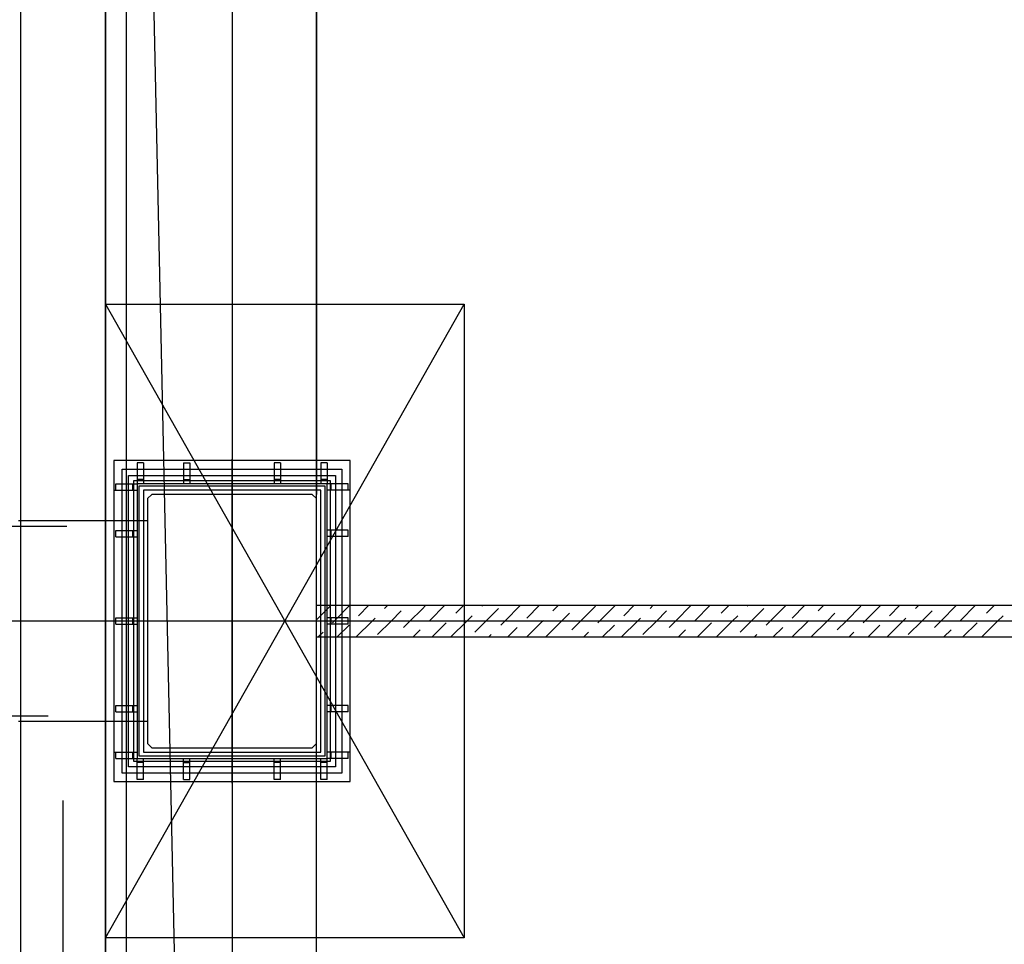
# Model space of a CAD drawing. Header units: millimetres. Extents: x 373037 to 682063, y 76092 to 274210.
# Tile 179 of 256: x 655274 to 657606, y 265467 to 267656. Entities that reach past the tile are written whole.
import ezdxf

# ---------------------------------------------------------------- set-up
doc = ezdxf.new("R2010")
doc.units = ezdxf.units.MM
doc.header["$LTSCALE"] = 100
for name, pattern in [('CK_ČERCHOVANÁ 50', [6, 3, -1.5, 0, -1.5]), ('ČERCHOVANÁ', [25.4, 12.7, -6.35, 0, -6.35]), ('ČÁRKOVANÁ', [19.05, 12.7, -6.35]), ('ČÁRKOVANÁ01-01', [2, 1, -1])]:
    doc.linetypes.add(name, pattern=pattern)
doc.layers.add('PUDORYS', color=253, linetype='CONTINUOUS')

msp = doc.modelspace()

# ---------------------------------------------------------------- linework, layer by layer
at = {"layer": 'PUDORYS', "color": 252, "linetype": 'ČERCHOVANÁ', "ltscale": 25, "true_color": 0x939598}
for p, q in [((655776.6, 274209.6), (655776.6, 249134.9)), ((682063.2, 266232.2), (654424.2, 266232.2)), ((682063.2, 266232.2), (654424.2, 266232.2))]:
    msp.add_line(p, q, dxfattribs=at)
at = {"layer": 'PUDORYS', "color": 252, "linetype": 'CK_ČERCHOVANÁ 50', "ltscale": 50, "true_color": 0x939598}
for p, q in [((655476.6, 249832.2), (655476.6, 273032.2)), ((655976.6, 270732.2), (655976.6, 266532.2)), ((655976.6, 261732.2), (655976.6, 265932.2))]:
    msp.add_line(p, q, dxfattribs=at)
at = {"layer": 'PUDORYS', "color": 252, "linetype": 'ČÁRKOVANÁ01-01', "ltscale": 200, "true_color": 0x939598}
msp.add_line((655976.6, 249832.2), (655476.6, 273032.2), dxfattribs=at)
at = {"layer": 'PUDORYS', "color": 252, "ltscale": 20, "true_color": 0x939598}
for p, q in [((655976.6, 250032.2), (655976.6, 272832.2)), ((655476.6, 266469.7), (655476.6, 268594.7)), ((655476.6, 261669.7), (655476.6, 265994.7))]:
    msp.add_line(p, q, dxfattribs=at)
at = {"layer": 'PUDORYS', "color": 252, "ltscale": 5, "true_color": 0x939598}
for p, q in [((655526.6, 250082.2), (655526.6, 272782.2)), ((655516.6, 266592.2), (656036.6, 266592.2)), ((655516.6, 265872.2), (655516.6, 266592.2)), ((656036.6, 266592.2), (656036.6, 265872.2)), ((656036.6, 265872.2), (655516.6, 265872.2))]:
    msp.add_line(p, q, dxfattribs=at)
at = {"layer": 'PUDORYS', "color": 252, "linetype": 'ČERCHOVANÁ', "ltscale": 10, "true_color": 0x939598}
for p, q in [((655476.6, 265482.2), (656326.6, 266982.2)), ((655476.6, 266982.2), (656326.6, 265482.2)), ((655476.6, 266982.2), (656326.6, 266982.2)), ((655476.6, 265482.2), (655476.6, 266982.2)), ((656326.6, 266982.2), (656326.6, 265482.2)), ((656326.6, 265482.2), (655476.6, 265482.2))]:
    msp.add_line(p, q, dxfattribs=at)
at = {"layer": 'PUDORYS', "color": 252, "true_color": 0x939598}
for p, q in [((655551.6, 266607.2), (655551.6, 266557.2)), ((655566.6, 266607.2), (655551.6, 266607.2)), ((655566.6, 266607.2), (655566.6, 266557.2)), ((655661.3, 266607.2), (655661.3, 266557.2)), ((655661.3, 266607.2), (655676.3, 266607.2)), ((655676.3, 266607.2), (655676.3, 266557.2)), ((655876.3, 266607.2), (655876.3, 266557.2)), ((655891.3, 266607.2), (655876.3, 266607.2)), ((655891.3, 266607.2), (655891.3, 266557.2)), ((655986.6, 266607.2), (655986.6, 266557.2)), ((656001.6, 266607.2), (655986.6, 266607.2)), ((656001.6, 266607.2), (656001.6, 266557.2)), ((655566.6, 266567.2), (655551.6, 266567.2)), ((655661.3, 266567.2), (655676.3, 266567.2)), ((655891.3, 266567.2), (655876.3, 266567.2)), ((656001.6, 266567.2), (655986.6, 266567.2)), ((655496.3, 266542.2), (655551.6, 266542.2)), ((655501.6, 266557.2), (655551.6, 266557.2)), ((655501.6, 266542.2), (655501.6, 266557.2)), ((655541.6, 266542.2), (655541.6, 266557.2)), ((656051.6, 266557.2), (656001.6, 266557.2)), ((656056.3, 266542.2), (656001.6, 266542.2)), ((656011.6, 266542.2), (656011.6, 266557.2)), ((656051.6, 266542.2), (656051.6, 266557.2)), ((655576.6, 266469.7), (655270.6, 266469.7)), ((655016.7, 266457.2), (655384.9, 266457.2)), ((655501.6, 266446.8), (655551.6, 266446.8)), ((655501.6, 266431.8), (655501.6, 266446.8)), ((655541.6, 266431.8), (655541.6, 266446.8)), ((656051.6, 266447.2), (656001.6, 266447.2)), ((656011.6, 266432.2), (656011.6, 266447.2)), ((656051.6, 266432.2), (656051.6, 266447.2)), ((655501.6, 266431.8), (655551.6, 266431.8)), ((656051.6, 266432.2), (656001.6, 266432.2)), ((655976.6, 266269.7), (660114.1, 266269.7)), ((655501.6, 266239.7), (655551.6, 266239.7)), ((655501.6, 266224.7), (655501.6, 266239.7)), ((655541.6, 266224.7), (655541.6, 266239.7)), ((656051.6, 266239.7), (656001.6, 266239.7)), ((656011.6, 266224.7), (656011.6, 266239.7)), ((656051.6, 266224.7), (656051.6, 266239.7)), ((655501.6, 266224.7), (655551.6, 266224.7)), ((656051.6, 266224.7), (656001.6, 266224.7)), ((655976.6, 266194.7), (660114.1, 266194.7)), ((655501.6, 266032.5), (655551.6, 266032.5)), ((655501.6, 266017.5), (655501.6, 266032.5)), ((655541.6, 266017.5), (655541.6, 266032.5)), ((656051.6, 266032.2), (656001.6, 266032.2)), ((656011.6, 266017.2), (656011.6, 266032.2)), ((656051.6, 266017.2), (656051.6, 266032.2)), ((655340.8, 266007.2), (655015.1, 266007.2)), ((655501.6, 266017.5), (655551.6, 266017.5)), ((656051.6, 266017.2), (656001.6, 266017.2)), ((655576.6, 265994.7), (655270.6, 265994.7)), ((655496.3, 265922.2), (655551.6, 265922.2)), ((655501.6, 265907.2), (655501.6, 265922.2)), ((655501.6, 265907.2), (655551.6, 265907.2)), ((655541.6, 265907.2), (655541.6, 265922.2)), ((655551.6, 265857.2), (655551.6, 265907.2)), ((655566.6, 265857.2), (655566.6, 265907.2)), ((655661.3, 265857.2), (655661.3, 265907.2)), ((655676.3, 265857.2), (655676.3, 265907.2)), ((655876.3, 265857.2), (655876.3, 265907.2)), ((655891.3, 265857.2), (655891.3, 265907.2)), ((655986.6, 265857.2), (655986.6, 265907.2)), ((656056.3, 265922.2), (656001.6, 265922.2)), ((656001.6, 265857.2), (656001.6, 265907.2)), ((656051.6, 265907.2), (656001.6, 265907.2)), ((656011.6, 265907.2), (656011.6, 265922.2)), ((656051.6, 265907.2), (656051.6, 265922.2)), ((655566.6, 265897.2), (655551.6, 265897.2)), ((655661.3, 265897.2), (655676.3, 265897.2)), ((655891.3, 265897.2), (655876.3, 265897.2)), ((656001.6, 265897.2), (655986.6, 265897.2)), ((655566.6, 265857.2), (655551.6, 265857.2)), ((655661.3, 265857.2), (655676.3, 265857.2)), ((655891.3, 265857.2), (655876.3, 265857.2)), ((656001.6, 265857.2), (655986.6, 265857.2))]:
    msp.add_line(p, q, dxfattribs=at)
at = {"layer": 'PUDORYS', "color": 252, "ltscale": 100, "true_color": 0x939598}
for p, q in [((655776.6, 265848.5), (655776.6, 266615.8)), ((656131.1, 266232.2), (655363.7, 266232.2))]:
    msp.add_line(p, q, dxfattribs=at)
at = {"layer": 'PUDORYS', "color": 252, "linetype": 'Continuous', "ltscale": 5, "true_color": 0x939598}
for p, q in [((655976.6, 266235.3), (656008.9, 266267.6)), ((656020.7, 266234.5), (656055.9, 266269.7)), ((656076.3, 266245.1), (656100.8, 266269.7)), ((656138, 266262), (656145.7, 266269.7)), ((656198, 266232.2), (656226.6, 266260.8)), ((656226.6, 266260.8), (656235.5, 266269.7)), ((656244.7, 266233.9), (656280.4, 266269.7)), ((656306.4, 266250.7), (656325.3, 266269.7)), ((656368.2, 266267.6), (656370.2, 266269.7)), ((656377.6, 266232.2), (656407.4, 266262)), ((656422.5, 266232.2), (656460, 266269.7)), ((656474.8, 266239.5), (656504.9, 266269.7)), ((656536.5, 266256.4), (656549.8, 266269.7)), ((656602.1, 266232.2), (656637.6, 266267.6)), ((656647, 266232.2), (656684.5, 266269.7)), ((656704.9, 266245.1), (656729.4, 266269.7)), ((656766.7, 266262), (656774.3, 266269.7)), ((656826.6, 266232.2), (656864.1, 266269.7)), ((656873.3, 266233.9), (656909, 266269.7)), ((656935, 266250.7), (656954, 266269.7)), ((656996.8, 266267.6), (656998.9, 266269.7)), ((657006.3, 266232.2), (657036.1, 266262)), ((657051.2, 266232.2), (657088.7, 266269.7)), ((657103.4, 266239.5), (657133.6, 266269.7)), ((657165.2, 266256.4), (657178.5, 266269.7)), ((657230.8, 266232.2), (657266.2, 266267.6)), ((657275.7, 266232.2), (657313.2, 266269.7)), ((657333.5, 266245.1), (657358.1, 266269.7)), ((657395.3, 266262), (657403, 266269.7)), ((657455.3, 266232.2), (657492.8, 266269.7)), ((657501.9, 266233.9), (657537.7, 266269.7)), ((657563.7, 266250.7), (657582.6, 266269.7)), ((656018.4, 266232.2), (656020.7, 266234.5)), ((656108.2, 266232.2), (656115.6, 266239.5)), ((656153.1, 266232.2), (656177.3, 266256.4)), ((656332.7, 266232.2), (656345.7, 266245.1)), ((656512.3, 266232.2), (656514.1, 266233.9)), ((656557.2, 266232.2), (656575.8, 266250.7)), ((656736.8, 266232.2), (656744.2, 266239.5)), ((656781.7, 266232.2), (656805.9, 266256.4)), ((656961.4, 266232.2), (656974.3, 266245.1)), ((657141, 266232.2), (657142.7, 266233.9)), ((657185.9, 266232.2), (657204.4, 266250.7)), ((657365.5, 266232.2), (657372.8, 266239.5)), ((657410.4, 266232.2), (657434.6, 266256.4)), ((657590, 266232.2), (657602.9, 266245.1)), ((656014.6, 266228.3), (656018.4, 266232.2)), ((656025.8, 266194.7), (656053.8, 266222.7)), ((656070.7, 266194.7), (656108.2, 266232.2)), ((656121.2, 266200.2), (656153.1, 266232.2)), ((656182.9, 266217.1), (656198, 266232.2)), ((656205.4, 266194.7), (656222.2, 266211.4)), ((656250.3, 266194.7), (656284, 266228.3)), ((656295.2, 266194.7), (656332.7, 266232.2)), ((656351.3, 266205.8), (656377.6, 266232.2)), ((656413.1, 266222.7), (656422.5, 266232.2)), ((656429.9, 266194.7), (656452.3, 266217.1)), ((656474.8, 266194.7), (656512.3, 266232.2)), ((656519.7, 266194.7), (656557.2, 266232.2)), ((656581.4, 266211.4), (656602.1, 266232.2)), ((656643.2, 266228.3), (656647, 266232.2)), ((656654.4, 266194.7), (656682.5, 266222.7)), ((656699.3, 266194.7), (656736.8, 266232.2)), ((656749.8, 266200.2), (656781.7, 266232.2)), ((656811.6, 266217.1), (656826.6, 266232.2)), ((656834, 266194.7), (656850.8, 266211.4)), ((656879, 266194.7), (656912.6, 266228.3)), ((656923.9, 266194.7), (656961.4, 266232.2)), ((656979.9, 266205.8), (657006.3, 266232.2)), ((657041.7, 266222.7), (657051.2, 266232.2)), ((657058.6, 266194.7), (657081, 266217.1)), ((657103.5, 266194.7), (657141, 266232.2)), ((657148.4, 266194.7), (657185.9, 266232.2)), ((657210.1, 266211.4), (657230.8, 266232.2)), ((657271.8, 266228.3), (657275.7, 266232.2)), ((657283.1, 266194.7), (657311.1, 266222.7)), ((657328, 266194.7), (657365.5, 266232.2)), ((657378.4, 266200.2), (657410.4, 266232.2)), ((657440.2, 266217.1), (657455.3, 266232.2)), ((657462.7, 266194.7), (657479.5, 266211.4)), ((657507.6, 266194.7), (657541.2, 266228.3)), ((657552.5, 266194.7), (657590, 266232.2)), ((655980.9, 266194.7), (655992.1, 266205.8)), ((656385, 266194.7), (656390.6, 266200.2)), ((656609.5, 266194.7), (656620.7, 266205.8)), ((657013.7, 266194.7), (657019.2, 266200.2)), ((657238.2, 266194.7), (657249.3, 266205.8))]:
    msp.add_line(p, q, dxfattribs=at)
at = {"layer": 'PUDORYS', "color": 252, "ltscale": 15, "true_color": 0x939598}
msp.add_lwpolyline([(681376.6, 249832.2), (655276.6, 249832.2), (655276.6, 273032.2), (681376.6, 273032.2)], close=True, dxfattribs=at)
at = {"layer": 'PUDORYS', "color": 252, "true_color": 0x939598}
for points in [[(681376.6, 249832.2), (655276.6, 249832.2), (655276.6, 273032.2), (681376.6, 273032.2)], [(681176.6, 250032.2), (655476.6, 250032.2), (655476.6, 272832.2), (681176.6, 272832.2)], [(655496.3, 266612.2), (655496.3, 265852.2), (656056.3, 265852.2), (656056.3, 266612.2)], [(655551.6, 266557.2), (655551.6, 265907.2), (656001.6, 265907.2), (656001.6, 266557.2)], [(655566.6, 266542.2), (655566.6, 265922.2), (655986.6, 265922.2), (655986.6, 266542.2)]]:
    msp.add_lwpolyline(points, close=True, dxfattribs=at)
at = {"layer": 'PUDORYS', "color": 252, "linetype": 'ČÁRKOVANÁ', "ltscale": 5, "true_color": 0x939598}
msp.add_lwpolyline([(681276.6, 249932.2), (655376.6, 249932.2), (655376.6, 272932.2), (681276.6, 272932.2)], close=True, dxfattribs=at)
at = {"layer": 'PUDORYS', "color": 252, "ltscale": 5, "true_color": 0x939598}
for points in [[(655476.6, 250032.2), (681176.6, 250032.2), (681176.6, 272832.2), (655476.6, 272832.2)], [(655531.6, 266577.2), (656021.6, 266577.2), (656021.6, 265887.2), (655531.6, 265887.2)], [(655544.1, 266564.7), (656009.1, 266564.7), (656009.1, 265899.7), (655544.1, 265899.7)], [(655556.6, 266552.2), (655996.6, 266552.2), (655996.6, 265912.2), (655556.6, 265912.2)]]:
    msp.add_lwpolyline(points, close=True, dxfattribs=at)
at = {"layer": 'PUDORYS', "color": 252, "ltscale": 100, "true_color": 0x939598}
msp.add_lwpolyline([(655576.6, 266522.2), (655576.6, 265942.2), (655586.6, 265932.2), (655966.6, 265932.2), (655976.6, 265942.2), (655976.6, 266522.2), (655966.6, 266532.2), (655586.6, 266532.2)], close=True, dxfattribs=at)

doc.saveas('drawing.dxf')
